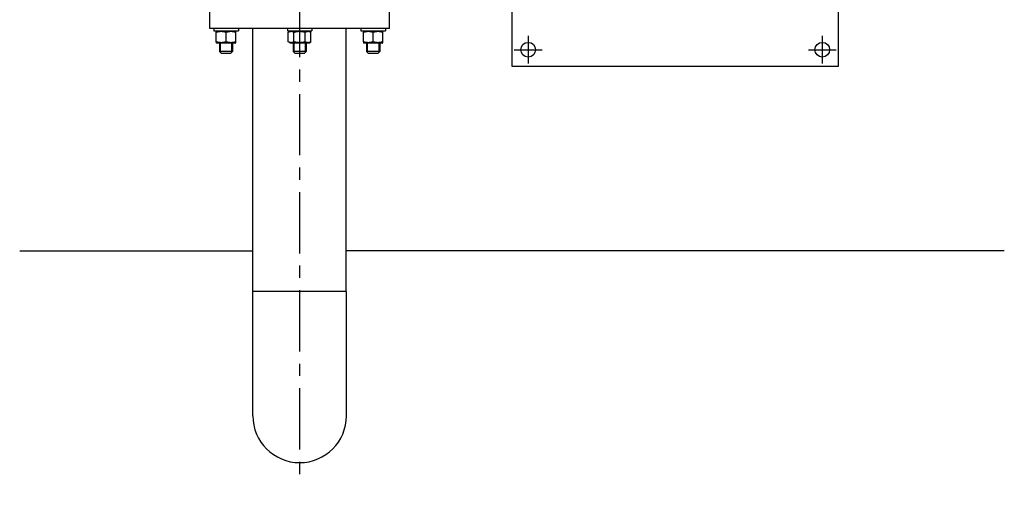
# Model space of a CAD drawing. Header units: millimetres. Extents: x 0 to 8400, y 0 to 5940.
# Tile 13 of 51: x 2958 to 4163, y 1444 to 2014. Entities that reach past the tile are written whole.
import ezdxf

# ---------------------------------------------------------------- set-up
doc = ezdxf.new("R2010")
doc.units = ezdxf.units.MM
doc.header["$LTSCALE"] = 20
doc.linetypes.add('MITTE', pattern=[2, 1.25, -0.25, 0.25, -0.25])
for name, color, linetype in [('02-LINIE-035', 2, 'CONTINUOUS'), ('03-LINIE-050', 3, 'CONTINUOUS'), ('05-ACHSE', 1, 'MITTE')]:
    doc.layers.add(name, color=color, linetype=linetype)

msp = doc.modelspace()

# ---------------------------------------------------------------- linework, layer by layer
at = {"layer": '02-LINIE-035'}
for p, q in [((3960.7, 1956.8), (3960.7, 2074.7)), ((3560.7, 2046.8), (3560.7, 1956.8)), ((3191, 2002.8), (3191, 2024.8)), ((3411, 2002.8), (3411, 2024.8)), ((3411, 2002.8), (3191, 2002.8)), ((3196, 2002.8), (3196, 1999.8)), ((3226, 2002.8), (3226, 1999.8)), ((3243.8, 1680.8), (3243.8, 2002.8)), ((3286, 2002.8), (3286, 1999.8)), ((3316, 2002.8), (3316, 1999.8)), ((3358.1, 1680.8), (3358.1, 2002.8)), ((3376, 2002.8), (3376, 1999.8)), ((3406, 2002.8), (3406, 1999.8)), ((3196, 1999.8), (3226, 1999.8)), ((3199.7, 1999.8), (3199, 1999.4)), ((3199, 1999.4), (3199, 1998.3)), ((3199, 1986.5), (3199, 1998.3)), ((3211, 1986.5), (3211, 1998.3)), ((3222.2, 1999.8), (3223, 1999.4)), ((3223, 1998.3), (3223, 1999.4)), ((3223, 1986.5), (3223, 1998.3)), ((3286, 1999.8), (3316, 1999.8)), ((3289.7, 1999.8), (3287.1, 1998.3)), ((3287.1, 1986.5), (3287.1, 1998.3)), ((3294.1, 1986.5), (3294.1, 1998.3)), ((3307.9, 1986.5), (3307.9, 1998.3)), ((3312.2, 1999.8), (3314.8, 1998.3)), ((3314.8, 1986.5), (3314.8, 1998.3)), ((3376, 1999.8), (3406, 1999.8)), ((3379.7, 1999.8), (3379, 1999.4)), ((3379, 1999.4), (3379, 1998.3)), ((3379, 1986.5), (3379, 1998.3)), ((3391, 1986.5), (3391, 1998.3)), ((3402.2, 1999.8), (3403, 1999.4)), ((3403, 1998.3), (3403, 1999.4)), ((3403, 1986.5), (3403, 1998.3)), ((3199, 1986.5), (3199, 1985.4)), ((3199.7, 1985), (3199, 1985.4)), ((3222.2, 1985), (3199.7, 1985)), ((3203, 1985), (3203, 1974.8)), ((3204.2, 1973.6), (3204.2, 1985)), ((3217.8, 1985), (3217.8, 1973.6)), ((3219, 1985), (3219, 1974.8)), ((3222.2, 1985), (3223, 1985.4)), ((3223, 1985.4), (3223, 1986.5)), ((3289.7, 1985), (3287.1, 1986.5)), ((3312.2, 1985), (3289.7, 1985)), ((3293, 1985), (3293, 1974.8)), ((3294.2, 1973.6), (3294.2, 1985)), ((3307.8, 1985), (3307.8, 1973.6)), ((3309, 1985), (3309, 1974.8)), ((3312.2, 1985), (3314.8, 1986.5)), ((3379, 1986.5), (3379, 1985.4)), ((3379.7, 1985), (3379, 1985.4)), ((3402.2, 1985), (3379.7, 1985)), ((3383, 1985), (3383, 1974.8)), ((3384.2, 1973.6), (3384.2, 1985)), ((3397.8, 1985), (3397.8, 1973.6)), ((3399, 1985), (3399, 1974.8)), ((3402.2, 1985), (3403, 1985.4)), ((3403, 1985.4), (3403, 1986.5)), ((3219, 1974.8), (3203, 1974.8)), ((3205, 1972.8), (3203, 1974.8)), ((3205, 1972.8), (3217, 1972.8)), ((3217, 1972.8), (3219, 1974.8)), ((3309, 1974.8), (3293, 1974.8)), ((3295, 1972.8), (3293, 1974.8)), ((3295, 1972.8), (3307, 1972.8)), ((3307, 1972.8), (3309, 1974.8)), ((3399, 1974.8), (3383, 1974.8)), ((3385, 1972.8), (3383, 1974.8)), ((3385, 1972.8), (3397, 1972.8)), ((3397, 1972.8), (3399, 1974.8)), ((3560.7, 1956.8), (3960.7, 1956.8)), ((3358.1, 1680.8), (3243.8, 1680.8)), ((3243.8, 1528.8), (3243.8, 1680.8)), ((3358.1, 1680.8), (3358.1, 1528.8))]:
    msp.add_line(p, q, dxfattribs=at)
for centre in [(3580.7, 1976.8), (3940.7, 1976.8)]:
    msp.add_circle(centre, 9, dxfattribs=at)
msp.add_arc((3301, 1528.8), 57.2, 180, 0, dxfattribs=at)
for points in [[(3199, 1998.3), (3205, 2000.3), (3211, 1998.3)], [(3211, 1998.3), (3217, 2000.3), (3223, 1998.3)], [(3287.1, 1998.3), (3290.6, 2000.3), (3294.1, 1998.3)], [(3294.1, 1998.3), (3301, 2000.3), (3307.9, 1998.3)], [(3307.9, 1998.3), (3311.4, 2000.3), (3314.8, 1998.3)], [(3379, 1998.3), (3385, 2000.3), (3391, 1998.3)], [(3391, 1998.3), (3397, 2000.3), (3403, 1998.3)], [(3211, 1986.5), (3205, 1984.5), (3199, 1986.5)], [(3223, 1986.5), (3217, 1984.5), (3211, 1986.5)], [(3294.1, 1986.5), (3290.6, 1984.5), (3287.1, 1986.5)], [(3307.9, 1986.5), (3301, 1984.5), (3294.1, 1986.5)], [(3314.8, 1986.5), (3311.4, 1984.5), (3307.9, 1986.5)], [(3391, 1986.5), (3385, 1984.5), (3379, 1986.5)], [(3403, 1986.5), (3397, 1984.5), (3391, 1986.5)]]:
    msp.add_rational_spline(points, [1, 1.15470053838, 1], degree=2, dxfattribs=at)
at = {"layer": '03-LINIE-050'}
for p, q in [((2958.4, 1730.8), (3243.8, 1730.8)), ((4163.5, 1730.8), (3358.1, 1730.8))]:
    msp.add_line(p, q, dxfattribs=at)
at = {"layer": '05-ACHSE', "ltscale": 3}
for p, q in [((3301, 3002.6), (3301, 1443.8)), ((3580.7, 1993.8), (3580.7, 1959.8)), ((3940.7, 1993.8), (3940.7, 1959.8)), ((3563.7, 1976.8), (3597.7, 1976.8)), ((3923.7, 1976.8), (3957.7, 1976.8))]:
    msp.add_line(p, q, dxfattribs=at)

doc.saveas('drawing.dxf')
